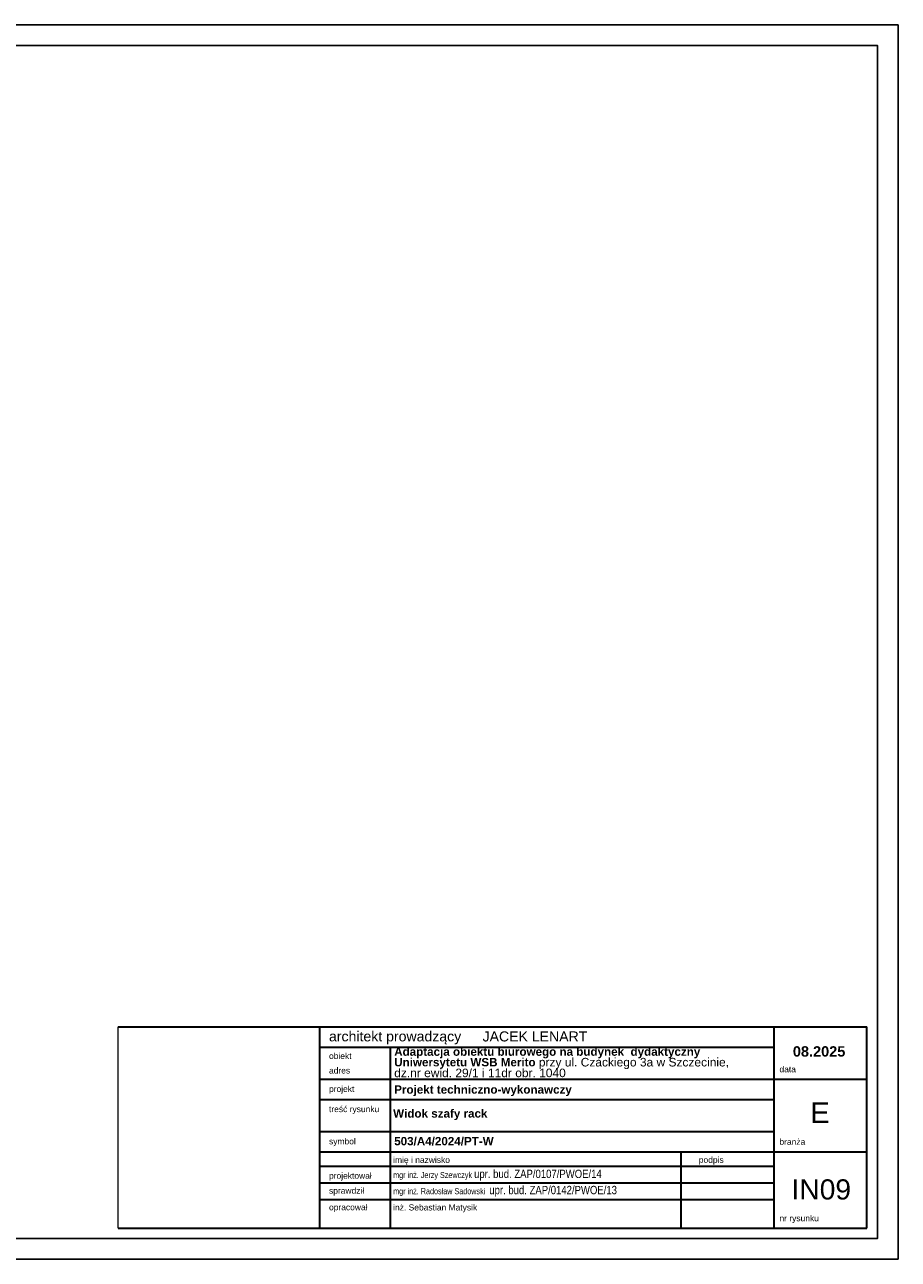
# Model space of a CAD drawing. Header units: millimetres. Extents: x 284 to 42354, y 172 to 67105.
# Tile 41 of 43: x 21354 to 42354, y 172 to 29872. Entities that reach past the tile are written whole.
import ezdxf

# ---------------------------------------------------------------- set-up
doc = ezdxf.new("R2010")
doc.units = ezdxf.units.MM
doc.header["$XCLIPFRAME"] = 2
doc.layers.add('arch tabela_Nr_Pióra__100', color=7, linetype='Continuous', lineweight=20)
doc.layers.add('CP_LINENORM', color=251, linetype='Continuous', lineweight=25)
doc.styles.get("Standard").update_dxf_attribs({"font": 'arial.ttf'})
doc.styles.add('STYL_AUTOMATYCZNY_1', font='ARIALN.TTF')
doc.styles.add('STYL_AUTOMATYCZNY_2', font='ARIALN.TTF')
picture_1 = doc.add_image_def('image1.tif', size_in_pixel=(2126, 2126))

msp = doc.modelspace()

# ---------------------------------------------------------------- linework, layer by layer
at = {"color": 7, "linetype": 'Continuous', "lineweight": 35}
for p, q in [((23599, 5762), (41599, 5762)), ((24375, 5762), (41332, 5762)), ((28445, 918), (28445, 5762)), ((39371, 918), (39371, 5762)), ((41599, 918), (41599, 5762)), ((28445, 5278), (39371, 5278)), ((30148, 918), (30148, 5278)), ((28445, 4503), (41599, 4503)), ((28445, 4018), (39371, 4018)), ((28445, 3243), (39371, 3243)), ((28445, 2759), (41599, 2759)), ((37133, 918), (37133, 2759)), ((37133, 918), (37133, 2759)), ((28445, 2409), (39371, 2409)), ((30148, 2409), (37165, 2409)), ((30148, 2409), (37133, 2409)), ((28445, 2011), (35430, 2011)), ((30148, 2011), (39371, 2011)), ((28445, 1614), (39371, 1614)), ((23599, 918), (41599, 918)), ((30148, 918), (37165, 918)), ((32040, 918), (37668, 918))]:
    msp.add_line(p, q, dxfattribs=at)
at = {"layer": 'CP_LINENORM', "linetype": 'Continuous'}
for p, q in [((42354, 29872, 13), (354, 29872, 13)), ((42354, 172, 13), (42354, 29872, 13)), ((42354, 172, 13), (354, 172, 13))]:
    msp.add_line(p, q, dxfattribs=at)
at = {"layer": 'CP_LINENORM', "elevation": 13}
msp.add_lwpolyline([(1854, 672), (41854, 672), (41854, 29372), (1854, 29372)], close=True, dxfattribs=at)

# ---------------------------------------------------------------- texts
at = {"color": 7, "linetype": 'Continuous', "lineweight": 35}
for s, insert, char_height, attachment_point, style in [('\\A1;{\\pql;\\fArial|b0|i0|c238|p0;\\W1.000000;architekt prowadzący}', (28669, 5499), 242.24, 4, 'STYL_AUTOMATYCZNY_1'), ('\\A1;{\\pql;\\fArial|b0|i0|c238|p0;\\W1.000000;JACEK LENART}', (32360, 5532), 242.24, 4, 'STYL_AUTOMATYCZNY_1'), ('\\A1;{\\pql;\\fArial|b0|i0|c238|p0;\\W1.000000;obiekt}', (28669, 5062), 145.34, 4, 'STYL_AUTOMATYCZNY_1'), ('\\A1;{\\pql;\\fArial|b0|i0|c238|p0;\\W1.000000;adres}', (28669, 4713), 145.34, 4, 'STYL_AUTOMATYCZNY_1'), ('\\A1;{\\pql;\\fArial|b0|i0|c238|p0;\\W1.000000;data}', (39497, 4743), 145.34, 4, 'STYL_AUTOMATYCZNY_1'), ('\\A1;{\\pql;\\fArial|b0|i0|c238|p0;\\W1.000000;projekt}', (28669, 4248), 145.34, 4, 'STYL_AUTOMATYCZNY_1'), ('\\A1;{\\pql;\\fArial|b0|i0|c238|p0;\\W1.000000;treść rysunku}', (28669, 3763), 145.34, 4, 'STYL_AUTOMATYCZNY_1'), ('\\pxql;\\fArial|b1|i0|c238|p0;\\A1;Widok szafy rack', (30211, 3651), 200, 4, 'STYL_AUTOMATYCZNY_2'), ('\\A1;{\\pql;\\fArial|b0|i0|c238|p0;\\W1.000000;symbol}', (28669, 2988), 145.34, 4, 'STYL_AUTOMATYCZNY_1'), ('\\A1;{\\pql;\\fArial|b0|i0|c238|p0;\\W1.000000;branża}', (39497, 2998), 145.34, 4, 'STYL_AUTOMATYCZNY_1'), ('\\pxql;mgr inż. Jerzy Szewczyk \\H1.3761001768x;upr. bud. ZAP/0107/PWOE/14', (30211, 2197), 145.34, 4, 'STYL_AUTOMATYCZNY_1'), ('\\A1;{\\pql;\\fArial|b0|i0|c238|p0;\\W1.000000;imię i nazwisko}', (30211, 2542), 145.34, 4, 'STYL_AUTOMATYCZNY_1'), ('\\A1;{\\pql;\\fArial|b0|i0|c238|p0;\\W1.000000;podpis}', (37559, 2543), 145.34, 4, 'STYL_AUTOMATYCZNY_1'), ('\\pxql;\\fArial|b0|i0|c238|p0;\\A1;projektował', (28669, 2161), 145.34, 4, 'STYL_AUTOMATYCZNY_1'), ('\\pxql;mgr inż. Radosław Sadowski  \\H1.3761001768x;upr. bud. ZAP/0142/PWOE/13', (30211, 1808), 145.34, 4, 'STYL_AUTOMATYCZNY_1'), ('\\pxqc;\\fArial|b0|i0|c238|p0;\\A1;IN09', (40503, 1850), 484.48, 5, 'STYL_AUTOMATYCZNY_1'), ('\\A1;{\\pql;\\fArial|b0|i0|c238|p0;\\W1.000000;sprawdził}', (28669, 1801), 145.34, 4, 'STYL_AUTOMATYCZNY_1'), ('\\pxql;\\fArial|b0|i0|c238|p0;\\A1;opracował', (28669, 1403), 145.34, 4, 'STYL_AUTOMATYCZNY_1'), ('\\pxql;\\fArial|b0|i0|c238|p0;\\A1;inż. Sebastian Matysik', (30211, 1398), 145.34, 4, 'STYL_AUTOMATYCZNY_1'), ('\\A1;{\\pql;\\fArial|b0|i0|c238|p0;\\W1.000000;nr rysunku}', (39497, 1138), 145.34, 4, 'STYL_AUTOMATYCZNY_1')]:
    msp.add_mtext(s, dxfattribs=dict(at, insert=insert, char_height=char_height, attachment_point=attachment_point, style=style))
at = {"color": 7, "linetype": 'Continuous', "lineweight": 13, "insert": (30236, 4909), "char_height": 200, "width": 8787.67, "attachment_point": 4, "line_spacing_factor": 0.751632, "style": 'STYL_AUTOMATYCZNY_2'}
msp.add_mtext('\\A1;{\\pql;\\fArial|b1|i0|c238|p0;\\W1.000000;Adaptacja obiektu biurowego na budynek  dydaktyczny Uniwersytetu WSB Merito\\fArial|b0|i0|c238|p0;\\W1.000000; \\fArial|b0|i0|c238|p0;\\H1.029412x;\\W1.000000;przy ul. Czackiego 3a w Szczecinie,\\P\\pql;\\fArial|b0|i0|c238|p0;\\W1.000000;dz.nr ewid. 29/1 i 11dr obr. 1040}', dxfattribs=at)
at = {"color": 7, "linetype": 'Continuous', "lineweight": 13, "style": 'STYL_AUTOMATYCZNY_2'}
for s, insert, char_height, attachment_point in [('\\A1;{\\pqc;\\fArial|b1|i0|c238|p0;\\W1.000000;0\\fArial|b1|i0|c238|p0;\\W1.000000;8\\fArial|b1|i0|c238|p0;\\W1.000000;.2025}', (40450, 5171), 250, 5), ('\\A1;{\\pql;\\fArial|b1|i0|c238|p0;\\W1.000000;Projekt techniczn\\fArial|b1|i0|c238|p0;\\W1.000000;o-wykonawczy}', (30236, 4227), 200, 4), ('\\A1;{\\pql;\\fArial|b1|i0|c238|p0;\\W1.000000;503/A4/2024/PT\\fArial|b1|i0|c238|p0;\\W1.000000;-W}', (30236, 3012), 200, 4)]:
    msp.add_mtext(s, dxfattribs=dict(at, insert=insert, char_height=char_height, attachment_point=attachment_point))
at = {"layer": 'arch tabela_Nr_Pióra__100', "linetype": 'Continuous', "insert": (40473, 3699), "char_height": 500, "attachment_point": 5}
msp.add_mtext('E', dxfattribs=at)

# ---------------------------------------------------------------- pictures from other files: only their frames are drawn
at = {"layer": 'arch tabela_Nr_Pióra__100', "linetype": 'Continuous'}
image = msp.add_image(picture_1, insert=(23599, 918), size_in_units=(5000, 5000), dxfattribs=at)
image.set_boundary_path([(-0.5, 65.5), (2059.8, 2125.5)])

doc.saveas('drawing.dxf')
